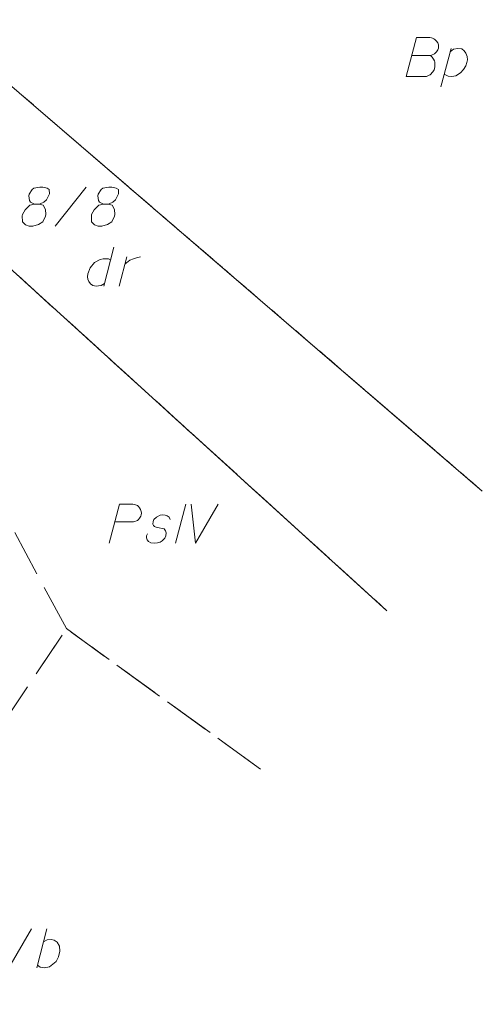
# Model space of a CAD drawing. Header units: metres. Extents: x 5555129 to 5556676, y 5635595 to 5636517.
# Tile 63 of 255: x 5555379 to 5555394, y 5636229 to 5636260. Entities that reach past the tile are written whole.
import ezdxf

# ---------------------------------------------------------------- set-up
doc = ezdxf.new("R2010")
doc.units = ezdxf.units.M
doc.header["$MEASUREMENT"] = 0
doc.linetypes.add('PRZER1-1', pattern=[2, 1, -1])
doc.linetypes.add('PRZER3-1', pattern=[4, 3, -1])
for name, color, linetype, lineweight, true_color in [('GESDZI', 7, 'Continuous', 18, 0x0a0909), ('GESDZI_O', 7, 'Continuous', 18, 0x0a0909), ('GESKKL', 7, 'PRZER3-1', 18, 0x008000), ('GESKKL_O', 7, 'PRZER3-1', 18, 0x008000), ('GESUZY', 7, 'PRZER1-1', 18, 0x008000), ('GESUZY_O', 7, 'PRZER1-1', 18, 0x008000)]:
    doc.layers.add(name, color=color, linetype=linetype, lineweight=lineweight, true_color=true_color)

# ---------------------------------------------------------------- blocks, each defined once
blk = doc.blocks.new('*U78')
at = {"layer": 'GESUZY_O', "color": 96, "linetype": 'ByBlock', "lineweight": 18, "true_color": 0x008000}
blk.add_line((5555392.403, 5636258.178), (5555392.737, 5636259.409), dxfattribs=at)
at = {"layer": 'GESUZY_O', "color": 96, "linetype": 'ByBlock', "lineweight": 18, "true_color": 0x008000, "flags": 128}
blk.add_lwpolyline([(5555392.708, 5636259.3), (5555392.806, 5636259.379), (5555392.954, 5636259.409), (5555393.072, 5636259.389), (5555393.151, 5636259.33), (5555393.21, 5636259.251), (5555393.249, 5636259.143), (5555393.259, 5636259.045), (5555393.239, 5636258.956), (5555393.21, 5636258.848), (5555393.131, 5636258.73), (5555393.033, 5636258.621), (5555392.885, 5636258.523), (5555392.757, 5636258.503), (5555392.639, 5636258.513), (5555392.511, 5636258.582)], dxfattribs=at)
blk = doc.blocks.new('*U80')
at = {"layer": 'GESKKL_O', "color": 96, "linetype": 'ByBlock', "lineweight": 18, "true_color": 0x008000}
blk.add_line((5555379.444, 5636229.893), (5555379.769, 5636231.143), dxfattribs=at)
at = {"layer": 'GESKKL_O', "color": 96, "linetype": 'ByBlock', "lineweight": 18, "true_color": 0x008000, "flags": 128}
blk.add_lwpolyline([(5555379.661, 5636230.729), (5555379.779, 5636230.789), (5555379.907, 5636230.798), (5555380.006, 5636230.779), (5555380.094, 5636230.72), (5555380.173, 5636230.592), (5555380.183, 5636230.424), (5555380.143, 5636230.247), (5555380.065, 5636230.1), (5555379.848, 5636229.922), (5555379.681, 5636229.893), (5555379.553, 5636229.913), (5555379.464, 5636229.972)], dxfattribs=at)
blk = doc.blocks.new('*U81')
at = {"layer": 'GESUZY_O', "color": 96, "linetype": 'ByBlock', "lineweight": 18, "true_color": 0x008000}
blk.add_line((5555381.919, 5636253.028), (5555381.594, 5636251.778), dxfattribs=at)
at = {"layer": 'GESUZY_O', "color": 96, "linetype": 'ByBlock', "lineweight": 18, "true_color": 0x008000, "flags": 128}
blk.add_lwpolyline([(5555381.811, 5636252.615), (5555381.742, 5636252.654), (5555381.574, 5636252.654), (5555381.476, 5636252.635), (5555381.299, 5636252.536), (5555381.151, 5636252.359), (5555381.082, 5636252.172), (5555381.072, 5636252.074), (5555381.082, 5636251.995), (5555381.112, 5636251.926), (5555381.171, 5636251.847), (5555381.24, 5636251.798), (5555381.348, 5636251.778), (5555381.427, 5636251.788), (5555381.505, 5636251.798), (5555381.614, 5636251.857)], dxfattribs=at)
blk = doc.blocks.new('*U82')
at = {"layer": 'GESUZY_O', "color": 96, "linetype": 'ByBlock', "lineweight": 18, "true_color": 0x008000}
blk.add_line((5555382.086, 5636251.778), (5555382.332, 5636252.713), dxfattribs=at)
at = {"layer": 'GESUZY_O', "color": 96, "linetype": 'ByBlock', "lineweight": 18, "true_color": 0x008000, "flags": 128}
blk.add_lwpolyline([(5555382.273, 5636252.487), (5555382.322, 5636252.526), (5555382.431, 5636252.605), (5555382.549, 5636252.654), (5555382.637, 5636252.684), (5555382.775, 5636252.713)], dxfattribs=at)

msp = doc.modelspace()

# ---------------------------------------------------------------- linework, layer by layer
at = {"layer": 'GESDZI', "color": 96, "linetype": 'Continuous', "lineweight": 18, "flags": 128}
for points in [[(5555393.733, 5636245.196), (5555372.591, 5636263.395), (5555381.742, 5636274.393)], [(5555350.621, 5636246.071), (5555357.85, 5636271.745), (5555369.963, 5636260.188), (5555390.674, 5636241.354)], [(5555390.674, 5636241.354), (5555369.963, 5636260.188), (5555372.591, 5636263.395), (5555393.733, 5636245.196)]]:
    msp.add_lwpolyline(points, dxfattribs=at)
at = {"layer": 'GESDZI_O', "color": 96, "linetype": 'Continuous', "lineweight": 18}
msp.add_line((5555380.032, 5636253.702), (5555381.026, 5636254.952), dxfattribs=at)
at = {"layer": 'GESDZI_O', "color": 96, "linetype": 'Continuous', "lineweight": 18, "flags": 128}
for points in [[(5555379.373, 5636254.41), (5555379.511, 5636254.41), (5555379.55, 5636254.42), (5555379.668, 5636254.469), (5555379.757, 5636254.548), (5555379.855, 5636254.735), (5555379.845, 5636254.873), (5555379.776, 5636254.922), (5555379.639, 5636254.952), (5555379.54, 5636254.952), (5555379.353, 5636254.922), (5555379.294, 5636254.873), (5555379.196, 5636254.725), (5555379.186, 5636254.676), (5555379.205, 5636254.528), (5555379.245, 5636254.469), (5555379.373, 5636254.41), (5555379.215, 5636254.371), (5555379.068, 5636254.223), (5555378.989, 5636254.076), (5555378.979, 5636254.027), (5555378.989, 5636253.839), (5555379.077, 5636253.741), (5555379.196, 5636253.702), (5555379.314, 5636253.702), (5555379.501, 5636253.751), (5555379.639, 5636253.839), (5555379.727, 5636254.017), (5555379.737, 5636254.076), (5555379.727, 5636254.233), (5555379.648, 5636254.371), (5555379.511, 5636254.41)], [(5555381.587, 5636254.41), (5555381.725, 5636254.41), (5555381.764, 5636254.42), (5555381.882, 5636254.469), (5555381.971, 5636254.548), (5555382.069, 5636254.735), (5555382.059, 5636254.873), (5555381.991, 5636254.922), (5555381.853, 5636254.952), (5555381.754, 5636254.952), (5555381.567, 5636254.922), (5555381.508, 5636254.873), (5555381.41, 5636254.725), (5555381.4, 5636254.676), (5555381.42, 5636254.528), (5555381.459, 5636254.469), (5555381.587, 5636254.41), (5555381.43, 5636254.371), (5555381.282, 5636254.223), (5555381.203, 5636254.076), (5555381.193, 5636254.027), (5555381.203, 5636253.839), (5555381.292, 5636253.741), (5555381.41, 5636253.702), (5555381.528, 5636253.702), (5555381.715, 5636253.751), (5555381.853, 5636253.839), (5555381.941, 5636254.017), (5555381.951, 5636254.076), (5555381.941, 5636254.233), (5555381.863, 5636254.371), (5555381.725, 5636254.41)]]:
    msp.add_lwpolyline(points, dxfattribs=at)
at = {"layer": 'GESKKL', "color": 96, "linetype": 'PRZER3-1', "lineweight": 18, "ltscale": 0.5, "true_color": 0x008000}
for points in [[(5555369.963, 5636260.188), (5555390.674, 5636241.354)], [(5555386.624, 5636236.268), (5555380.395, 5636240.78), (5555369.963, 5636260.188)], [(5555378.501, 5636226.067), (5555373.265, 5636226.491), (5555371.637, 5636227.691), (5555380.395, 5636240.78), (5555386.624, 5636236.268)]]:
    msp.add_lwpolyline(points, dxfattribs=at)
at = {"layer": 'GESKKL_O', "color": 96, "linetype": 'Continuous', "lineweight": 18, "true_color": 0x008000}
msp.add_line((5555384.225, 5636244.778), (5555383.89, 5636243.528), dxfattribs=at)
at = {"layer": 'GESKKL_O', "color": 96, "linetype": 'Continuous', "lineweight": 18, "true_color": 0x008000, "flags": 128}
for points in [[(5555381.764, 5636243.528), (5555382.099, 5636244.778), (5555382.522, 5636244.778), (5555382.581, 5636244.768), (5555382.611, 5636244.758), (5555382.67, 5636244.728), (5555382.709, 5636244.699), (5555382.739, 5636244.659), (5555382.768, 5636244.61), (5555382.788, 5636244.541), (5555382.798, 5636244.482), (5555382.788, 5636244.433), (5555382.778, 5636244.394), (5555382.758, 5636244.354), (5555382.739, 5636244.325), (5555382.709, 5636244.285), (5555382.67, 5636244.256), (5555382.64, 5636244.236), (5555382.591, 5636244.216), (5555382.542, 5636244.207), (5555381.951, 5636244.207)], [(5555384.392, 5636244.778), (5555384.53, 5636243.528), (5555385.258, 5636244.778)], [(5555383.723, 5636244.285), (5555383.693, 5636244.354), (5555383.625, 5636244.404), (5555383.565, 5636244.423), (5555383.477, 5636244.433), (5555383.398, 5636244.423), (5555383.28, 5636244.364), (5555383.201, 5636244.285), (5555383.172, 5636244.216), (5555383.162, 5636244.138), (5555383.182, 5636244.089), (5555383.221, 5636244.059), (5555383.241, 5636244.049), (5555383.3, 5636244.03), (5555383.369, 5636244.02), (5555383.467, 5636244), (5555383.526, 5636243.98), (5555383.575, 5636243.921), (5555383.595, 5636243.852), (5555383.585, 5636243.764), (5555383.546, 5636243.685), (5555383.467, 5636243.597), (5555383.398, 5636243.557), (5555383.319, 5636243.537), (5555383.221, 5636243.528), (5555383.103, 5636243.537), (5555383.024, 5636243.577), (5555382.985, 5636243.626), (5555382.965, 5636243.695), (5555382.965, 5636243.764), (5555382.995, 5636243.823)], [(5555378.411, 5636231.143), (5555378.549, 5636229.893), (5555379.277, 5636231.143)]]:
    msp.add_lwpolyline(points, dxfattribs=at)
at = {"layer": 'GESUZY', "color": 96, "linetype": 'PRZER1-1', "lineweight": 18, "ltscale": 0.5, "true_color": 0x008000}
for points in [[(5555393.733, 5636245.196), (5555372.591, 5636263.395), (5555381.742, 5636274.393)], [(5555390.674, 5636241.354), (5555369.963, 5636260.188), (5555372.591, 5636263.395), (5555393.733, 5636245.196)], [(5555369.963, 5636260.188), (5555390.674, 5636241.354)], [(5555378.501, 5636226.067), (5555373.265, 5636226.491), (5555371.637, 5636227.691), (5555380.395, 5636240.78), (5555386.624, 5636236.268)]]:
    msp.add_lwpolyline(points, dxfattribs=at)
at = {"layer": 'GESUZY_O', "color": 96, "linetype": 'Continuous', "lineweight": 18, "true_color": 0x008000, "flags": 128}
msp.add_lwpolyline([(5555391.478, 5636259.182), (5555392.068, 5636259.182), (5555392.108, 5636259.192), (5555392.196, 5636259.231), (5555392.265, 5636259.3), (5555392.304, 5636259.359), (5555392.324, 5636259.419), (5555392.324, 5636259.448), (5555392.324, 5636259.487), (5555392.324, 5636259.517), (5555392.304, 5636259.586), (5555392.265, 5636259.635), (5555392.206, 5636259.694), (5555392.176, 5636259.714), (5555392.137, 5636259.733), (5555392.108, 5636259.743), (5555392.048, 5636259.753), (5555391.625, 5636259.753), (5555391.291, 5636258.503), (5555391.94, 5636258.503), (5555391.97, 5636258.513), (5555392.029, 5636258.543), (5555392.058, 5636258.562), (5555392.147, 5636258.651), (5555392.186, 5636258.72), (5555392.196, 5636258.749), (5555392.216, 5636258.828), (5555392.216, 5636258.907), (5555392.206, 5636258.966), (5555392.196, 5636259.005), (5555392.167, 5636259.064), (5555392.127, 5636259.123), (5555392.108, 5636259.143), (5555392.068, 5636259.182)], dxfattribs=at)

# ---------------------------------------------------------------- block references
at = {"layer": 'GESKKL_O', "color": 96, "linetype": 'Continuous', "lineweight": 18, "true_color": 0x008000}
msp.add_blockref('*U80', (0, 0), dxfattribs=at)
at = {"layer": 'GESUZY_O', "color": 96, "linetype": 'Continuous', "lineweight": 18, "true_color": 0x008000}
for name in ['*U78', '*U81', '*U82']:
    msp.add_blockref(name, (0, 0), dxfattribs=at)

doc.saveas('drawing.dxf')
